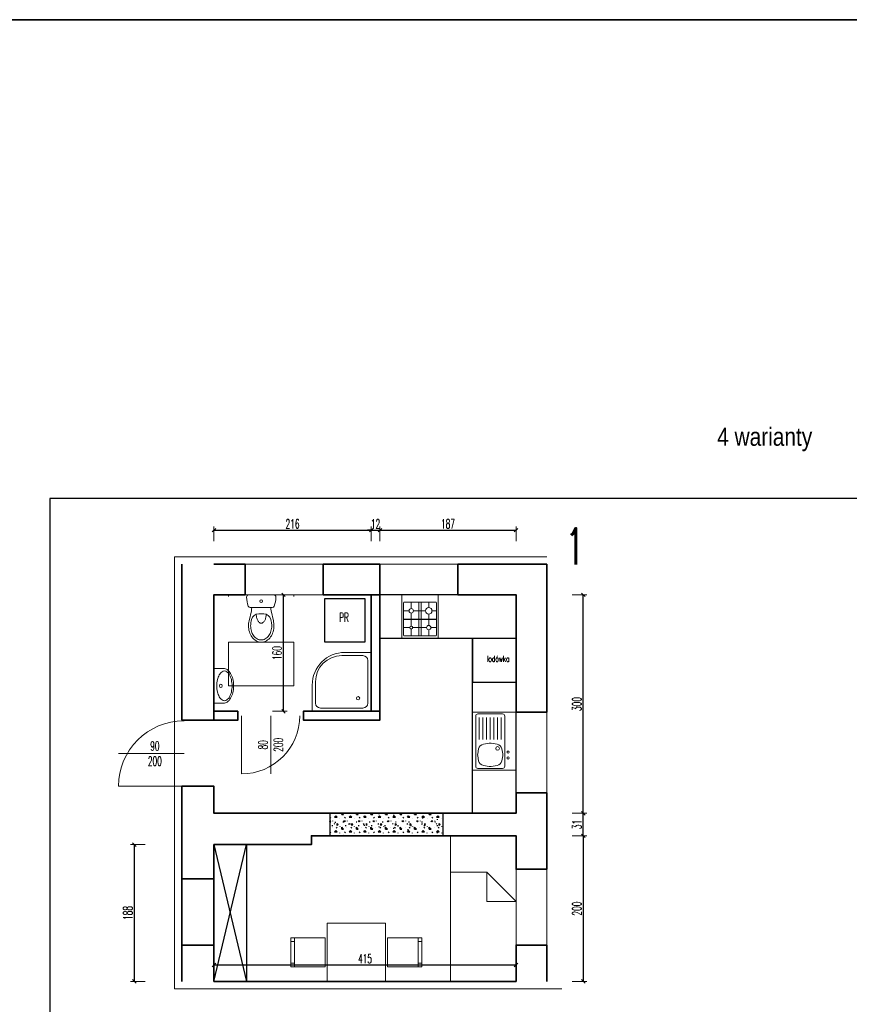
# Model space of a CAD drawing. Extents: x 33706 to 249013, y -74890 to 17912.
# Tile 14 of 175: x 59983 to 61123, y -9264 to -7912. Entities that reach past the tile are written whole.
import ezdxf
from ezdxf.lldxf.tags import DXFTag

# ---------------------------------------------------------------- set-up
doc = ezdxf.new("R2010")
doc.units = 0
doc.header["$MEASUREMENT"] = 0
for name, color, linetype, lineweight in [('_konstrukcja', 96, 'Continuous', 20), ('_stolarka', 1, 'Continuous', 13), ('_zmiany', 12, 'Continuous', 20), ('A-ARM', 1, 'Continuous', 15), ('A-MEB', 150, 'Continuous', 15), ('ściany', 1, 'Continuous', 30)]:
    doc.layers.add(name, color=color, linetype=linetype, lineweight=lineweight)
doc.layers.add('_wyposażenie', color=142, linetype='Continuous')
doc.styles.add('Arial narrow', font='ARIALN.TTF')
doc.styles.add('SIMPLEX', font='SIMPLEX.shx', dxfattribs={"width": 0.6})
tags = doc.linetypes.add('HIDDEN', pattern=[0.375, 0.25, -0.125]).pattern_tags.tags
tags[6:7] = [DXFTag(74, 4), DXFTag(75, 0), DXFTag(340, '0'), DXFTag(46, 1.0), DXFTag(50, 0.0), DXFTag(44, 0.0), DXFTag(45, 0.0)]
tags[4:5] = [DXFTag(74, 4), DXFTag(75, 0), DXFTag(340, '0'), DXFTag(46, 1.0), DXFTag(50, 0.0), DXFTag(44, 0.0), DXFTag(45, 0.0)]
doc.dimstyles.new('1-50 cm', dxfattribs={"dimscale": 0.5, "dimtxt": 25, "dimasz": 10, "dimexe": 10, "dimexo": 25, "dimgap": 5, "dimtad": 1, "dimdec": 0, "dimdsep": 46, "dimtxsty": 'SIMPLEX', "dimblk": 'OBLIQUE', "dimcen": 0, "dimadec": 1, "dimazin": 0, "dimtfac": 0.028571, "dimtdec": 1, "dimtix": 1, "dimtmove": 1, "dimatfit": 2, "dimldrblk": 'DOT', "dimfxl": 30, "dimfxlon": 1, "dimtolj": 1, "dimlwe": -1, "dimarcsym": 0})

# ---------------------------------------------------------------- blocks, each defined once
blk = doc.blocks.new('wc')
at = {"layer": 'A-ARM', "color": 0}
for p, q in [((-16.7, 35.7), (-13.5, 21.9)), ((-13.8, 36.4), (-13.2, 33.7)), ((13.8, 36.4), (13.2, 33.7)), ((16.7, 35.7), (13.5, 21.9)), ((-15, 17.5), (15, 17.5)), ((3.4, 26), (-3.4, 26)), ((17.1, 0), (-17.1, 0))]:
    blk.add_line(p, q, dxfattribs=at)
at = {"layer": 'A-ARM', "color": 0, "linetype": 'HIDDEN', "lineweight": 13, "ltscale": 50}
blk.add_lwpolyline([(45, 65), (45, 125), (-45, 125), (-45, 65)], close=True, dxfattribs=at)
at = {"layer": 'A-ARM', "color": 0}
for points in [[(17.5, 42.5, 0.072039), (16.3, 50.8, 0.083339), (12.9, 57.8, 0.106661), (7.1, 63.1, 0.132138), (0, 65, 0.132138), (-7.1, 63.1, 0.106661), (-12.9, 57.8, 0.083339), (-16.3, 50.8, 0.072039), (-17.5, 42.5, 0.05824), (-16.7, 35.7, 0.083339)], [(14.5, 42.5, 0.072039), (13.4, 50, 0.083339), (10.5, 56, 0.106661), (5.6, 60.5, 0.132138), (0, 62, 0.132138), (-5.6, 60.5, 0.106661), (-10.5, 56, 0.083339), (-13.4, 50, 0.072039), (-14.5, 42.5, 0.05824), (-13.8, 36.4, 0.05824)], [(13.8, 36.4, 0.05824), (14.5, 42.5, 0.05824)], [(16.7, 35.7, 0.05824), (17.5, 42.5, 0.072039)], [(6.8, 26.6, 0.047502), (6.3, 31.2, 0.067446), (4.8, 35.2, 0.105232), (2.3, 38.2, 0.168531), (0, 39, 0.168531), (-2.3, 38.2, 0.105232), (-4.8, 35.2, 0.067446), (-6.3, 31.2, 0.047502), (-6.8, 26.6, 0.053598)]]:
    blk.add_lwpolyline(points, format="xyb", dxfattribs=at)
at = {"layer": 'A-ARM', "color": 0, "linetype": 'HIDDEN', "lineweight": 13, "ltscale": 50}
for points in [[(-45, 0), (-45, 2.5)], [(-42.5, 0), (-45, 0)], [(45, 0), (42.5, 0)], [(45, 0), (45, 2.5)]]:
    blk.add_lwpolyline(points, dxfattribs=at)
at = {"layer": 'A-ARM', "color": 0}
blk.add_circle((0, 8.8), 1.96, dxfattribs=at)
for centre, radius, start, end in [((-3.4, 36), 10, 193.0047, 270), ((3.4, 36), 10, 270, 346.9953), ((16.9, 2.7), 37, 159.6583, 179.4624), ((-15, 14.5), 3, 90, 159.6583), ((-33, 17.4), 20, 0.3283, 13.0047), ((33, 17.4), 20, 166.9953, 179.6717), ((15, 14.5), 3, 20.3417, 90), ((-16.9, 2.7), 37, 0.5376, 20.3417), ((-17.1, 3), 3, 179.4624, 270), ((17.1, 3), 3, 270, 0.5376)]:
    blk.add_arc(centre, radius, start, end, dxfattribs=at)
blk = doc.blocks.new('_arm_umywalka')
at = {"layer": 'A-ARM', "color": 0}
for p, q in [((-20, 13.5), (-20, 0)), ((20, 0), (20, 13.5)), ((-20, 0), (20, 0))]:
    blk.add_line(p, q, dxfattribs=at)
blk.add_lwpolyline([(20, 13.5, 0.138474), (18.6, 18.4, 0.107069), (14.1, 23, 0.080452), (8, 25.9, 0.068264), (0, 27, 0.068264), (-8, 25.9, 0.080452), (-14.1, 23, 0.107069), (-18.6, 18.4, 0.138474), (-20, 13.5, 0.138474)], format="xyb", dxfattribs=at)
blk.add_lwpolyline([(-17, 14.5, 0.138474), (-16.1, 11.2, 0.107069), (-12.5, 7.4, 0.080452), (-7.1, 5, 0.068264), (0, 4, 0.068264), (7.1, 5, 0.080452), (12.5, 7.4, 0.107069), (16.1, 11.2, 0.138474), (17, 14.5, 0.138474), (16.1, 17.8, 0.107069), (12.5, 21.6, 0.080452), (7.1, 24, 0.068264), (0, 25, 0.068264), (-7.1, 24, 0.080452), (-12.5, 21.6, 0.107069), (-16.1, 17.8, 0.138474)], format="xyb", close=True, dxfattribs=at)
blk.add_circle((0, 9.5), 2, dxfattribs=at)
blk = doc.blocks.new('dr100_uniwersalne')
at = {"layer": '_stolarka', "color": 0, "linetype": 'ByBlock', "ltscale": 50}
blk.add_line((50, 0), (50, 100), dxfattribs=at)
blk.add_lwpolyline([(0, 0), (0, 100)], dxfattribs=at)
blk.add_arc((0, 0), 100, 0, 90, dxfattribs=at)
blk = doc.blocks.new('_OBLIQUE')
at = {"color": 0, "linetype": 'ByBlock', "lineweight": -2}
for p, q in [((-0.5, -0.5), (0.5, 0.5)), ((0, 0), (0, 0))]:
    blk.add_line(p, q, dxfattribs=at)
blk = doc.blocks.new('*D10021')
at = {"layer": 'A-ARM', "color": 0, "ltscale": 50}
for p, q in [((60250.1, -8628.1), (60250.1, -8608.1)), ((60466.1, -8628.1), (60466.1, -8608.1))]:
    blk.add_line(p, q, dxfattribs=at)
at = {"layer": 'A-ARM', "color": 0, "lineweight": -2, "ltscale": 50}
blk.add_line((60250.1, -8613.1), (60466.1, -8613.1), dxfattribs=at)
at = {"layer": 'DEFPOINTS', "color": 0, "lineweight": 35, "ltscale": 50}
for p in [(60466.1, -8613.1), (60250.1, -8701.9), (60466.1, -8701.9)]:
    blk.add_point(p, dxfattribs=at)
at = {"layer": 'A-ARM', "color": 0, "lineweight": -2, "ltscale": 50, "xscale": 5, "yscale": 5, "zscale": 5, "rotation": 180}
blk.add_blockref('_OBLIQUE', (60250.1, -8613.1), dxfattribs=at)
at = {"layer": 'A-ARM', "color": 0, "lineweight": -2, "ltscale": 50, "xscale": 5, "yscale": 5, "zscale": 5}
blk.add_blockref('_OBLIQUE', (60466.1, -8613.1), dxfattribs=at)
at = {"layer": 'A-ARM', "color": 0, "lineweight": 25, "ltscale": 50, "insert": (60358.1, -8604.4), "char_height": 12.5, "attachment_point": 5, "style": 'SIMPLEX'}
blk.add_mtext('\\A1;216', dxfattribs=at)
blk = doc.blocks.new('_Dot')
at = {"color": 0, "lineweight": -2}
blk.add_line((-0.5, 0), (-1, 0), dxfattribs=at)
at = {"color": 0, "const_width": 0.5}
blk.add_lwpolyline([(-0.25, 0, 1), (0.25, 0, 1)], format="xyb", close=True, dxfattribs=at)
blk = doc.blocks.new('*D10022')
at = {"layer": 'A-ARM', "color": 0, "ltscale": 50}
for p, q in [((60330.7, -8701.9), (60350.7, -8701.9)), ((60330.7, -8861.9), (60350.7, -8861.9))]:
    blk.add_line(p, q, dxfattribs=at)
at = {"layer": 'A-ARM', "color": 0, "lineweight": -2, "ltscale": 50}
blk.add_line((60345.7, -8861.9), (60345.7, -8701.9), dxfattribs=at)
at = {"layer": 'DEFPOINTS', "color": 0, "lineweight": 35, "ltscale": 50}
for p in [(60270.1, -8701.9), (60345.7, -8701.9), (60250.1, -8861.9)]:
    blk.add_point(p, dxfattribs=at)
at = {"layer": 'A-ARM', "color": 0, "lineweight": -2, "ltscale": 50, "xscale": 5, "yscale": 5, "zscale": 5}
for p, rotation in [((60345.7, -8701.9), 90), ((60345.7, -8861.9), 270)]:
    blk.add_blockref('_OBLIQUE', p, dxfattribs=dict(at, rotation=rotation))
at = {"layer": 'A-ARM', "color": 0, "lineweight": 25, "ltscale": 50, "insert": (60336.9, -8781.9), "char_height": 12.5, "attachment_point": 5, "rotation": 90, "style": 'SIMPLEX'}
blk.add_mtext('\\A1;160', dxfattribs=at)
blk = doc.blocks.new('_arm_brodzik owal 90')
at = {"layer": 'A-ARM', "color": 0}
for p, q in [((-45, 85), (-12.5, 85)), ((-40, 90), (0, 90)), ((-5, 77.5), (-5, 12.5)), ((0, 90), (0, 0)), ((-90, 0), (-90, 40)), ((-85, 12.5), (-85, 45)), ((0, 0), (-90, 0)), ((-12.5, 5), (-77.5, 5))]:
    blk.add_line(p, q, dxfattribs=at)
blk.add_circle((-20, 20), 2.5, dxfattribs=at)
for centre, radius, start, end in [((-40, 40), 50, 90, 180), ((-45, 45), 40, 90, 180), ((-12.5, 77.5), 7.5, 0, 90), ((-77.5, 12.5), 7.5, 180, 270), ((-12.5, 12.5), 7.5, 270, 0)]:
    blk.add_arc(centre, radius, start, end, dxfattribs=at)
blk = doc.blocks.new('*D10024')
at = {"layer": 'A-ARM', "color": 0, "lineweight": -2, "ltscale": 50}
for p, q in [((60466.1, -8613.1), (60461.1, -8613.1)), ((60466.1, -8613.1), (60478.1, -8613.1)), ((60478.1, -8613.1), (60483.1, -8613.1))]:
    blk.add_line(p, q, dxfattribs=at)
at = {"layer": 'A-ARM', "color": 0, "ltscale": 50}
for p, q in [((60466.1, -8628.1), (60466.1, -8608.1)), ((60478.1, -8628.1), (60478.1, -8608.1))]:
    blk.add_line(p, q, dxfattribs=at)
at = {"layer": 'DEFPOINTS', "color": 0, "lineweight": 35, "ltscale": 50}
for p in [(60478.1, -8613.1), (60466.1, -8701.9), (60478.1, -8701.9)]:
    blk.add_point(p, dxfattribs=at)
at = {"layer": 'A-ARM', "color": 0, "lineweight": -2, "ltscale": 50, "xscale": 5, "yscale": 5, "zscale": 5}
blk.add_blockref('_OBLIQUE', (60466.1, -8613.1), dxfattribs=at)
at = {"layer": 'A-ARM', "color": 0, "lineweight": -2, "ltscale": 50, "xscale": 5, "yscale": 5, "zscale": 5, "rotation": 180}
blk.add_blockref('_OBLIQUE', (60478.1, -8613.1), dxfattribs=at)
at = {"layer": 'A-ARM', "color": 0, "lineweight": 25, "ltscale": 50, "insert": (60472.1, -8604.4), "char_height": 12.5, "attachment_point": 5, "style": 'SIMPLEX'}
blk.add_mtext('\\A1;12', dxfattribs=at)
blk = doc.blocks.new('*D10025')
at = {"layer": 'A-ARM', "color": 0, "ltscale": 50}
for p, q in [((60478.1, -8628.1), (60478.1, -8608.1)), ((60665.1, -8628.1), (60665.1, -8608.1))]:
    blk.add_line(p, q, dxfattribs=at)
at = {"layer": 'A-ARM', "color": 0, "lineweight": -2, "ltscale": 50}
blk.add_line((60478.1, -8613.1), (60665.1, -8613.1), dxfattribs=at)
at = {"layer": 'DEFPOINTS', "color": 0, "lineweight": 35, "ltscale": 50}
for p in [(60665.1, -8613.1), (60478.1, -8701.9), (60665.1, -8701.9)]:
    blk.add_point(p, dxfattribs=at)
at = {"layer": 'A-ARM', "color": 0, "lineweight": -2, "ltscale": 50, "xscale": 5, "yscale": 5, "zscale": 5, "rotation": 180}
blk.add_blockref('_OBLIQUE', (60478.1, -8613.1), dxfattribs=at)
at = {"layer": 'A-ARM', "color": 0, "lineweight": -2, "ltscale": 50, "xscale": 5, "yscale": 5, "zscale": 5}
blk.add_blockref('_OBLIQUE', (60665.1, -8613.1), dxfattribs=at)
at = {"layer": 'A-ARM', "color": 0, "lineweight": 25, "ltscale": 50, "insert": (60571.6, -8604.4), "char_height": 12.5, "attachment_point": 5, "style": 'SIMPLEX'}
blk.add_mtext('\\A1;187', dxfattribs=at)
blk = doc.blocks.new('*D10026')
at = {"layer": 'A-ARM', "color": 0, "ltscale": 50}
for p, q in [((60155.7, -9044.9), (60135.7, -9044.9)), ((60155.7, -9232.9), (60135.7, -9232.9))]:
    blk.add_line(p, q, dxfattribs=at)
at = {"layer": 'A-ARM', "color": 0, "lineweight": -2, "ltscale": 50}
blk.add_line((60140.7, -9044.9), (60140.7, -9232.9), dxfattribs=at)
at = {"layer": 'DEFPOINTS', "color": 0, "lineweight": 35, "ltscale": 50}
for p in [(60250.1, -9044.9), (60140.7, -9232.9), (60250.1, -9232.9)]:
    blk.add_point(p, dxfattribs=at)
at = {"layer": 'A-ARM', "color": 0, "lineweight": -2, "ltscale": 50, "xscale": 5, "yscale": 5, "zscale": 5}
for p, rotation in [((60140.7, -9044.9), 90), ((60140.7, -9232.9), 270)]:
    blk.add_blockref('_OBLIQUE', p, dxfattribs=dict(at, rotation=rotation))
at = {"layer": 'A-ARM', "color": 0, "lineweight": 25, "ltscale": 50, "insert": (60132, -9138.9), "char_height": 12.5, "attachment_point": 5, "rotation": 90, "style": 'SIMPLEX'}
blk.add_mtext('\\A1;188', dxfattribs=at)
blk = doc.blocks.new('*D10027')
at = {"layer": 'A-ARM', "color": 0, "ltscale": 50}
for p, q in [((60250.1, -9220.4), (60250.1, -9205.3)), ((60665.1, -9220.4), (60665.1, -9205.3))]:
    blk.add_line(p, q, dxfattribs=at)
at = {"layer": 'A-ARM', "color": 0, "lineweight": -2, "ltscale": 50}
blk.add_line((60250.1, -9210.3), (60665.1, -9210.3), dxfattribs=at)
at = {"layer": 'DEFPOINTS', "color": 0, "lineweight": 35, "ltscale": 50}
for p in [(60665.1, -9210.3), (60250.1, -9232.9), (60665.1, -9232.9)]:
    blk.add_point(p, dxfattribs=at)
at = {"layer": 'A-ARM', "color": 0, "lineweight": -2, "ltscale": 50, "xscale": 5, "yscale": 5, "zscale": 5, "rotation": 180}
blk.add_blockref('_OBLIQUE', (60250.1, -9210.3), dxfattribs=at)
at = {"layer": 'A-ARM', "color": 0, "lineweight": -2, "ltscale": 50, "xscale": 5, "yscale": 5, "zscale": 5}
blk.add_blockref('_OBLIQUE', (60665.1, -9210.3), dxfattribs=at)
at = {"layer": 'A-ARM', "color": 0, "lineweight": 25, "ltscale": 50, "insert": (60457.6, -9201.6), "char_height": 12.5, "attachment_point": 5, "style": 'SIMPLEX'}
blk.add_mtext('\\A1;415', dxfattribs=at)
blk = doc.blocks.new('*D10028')
at = {"layer": 'A-ARM', "color": 0, "ltscale": 50}
for p, q in [((60742.2, -9032.9), (60762.2, -9032.9)), ((60742.2, -9232.9), (60762.2, -9232.9))]:
    blk.add_line(p, q, dxfattribs=at)
at = {"layer": 'A-ARM', "color": 0, "lineweight": -2, "ltscale": 50}
blk.add_line((60757.2, -9032.9), (60757.2, -9232.9), dxfattribs=at)
at = {"layer": 'DEFPOINTS', "color": 0, "lineweight": 35, "ltscale": 50}
for p in [(60665.1, -9032.9), (60665.1, -9232.9), (60757.2, -9232.9)]:
    blk.add_point(p, dxfattribs=at)
at = {"layer": 'A-ARM', "color": 0, "lineweight": -2, "ltscale": 50, "xscale": 5, "yscale": 5, "zscale": 5}
for p, rotation in [((60757.2, -9032.9), 90), ((60757.2, -9232.9), 270)]:
    blk.add_blockref('_OBLIQUE', p, dxfattribs=dict(at, rotation=rotation))
at = {"layer": 'A-ARM', "color": 0, "lineweight": 25, "ltscale": 50, "insert": (60748.5, -9132.9), "char_height": 12.5, "attachment_point": 5, "rotation": 90, "style": 'SIMPLEX'}
blk.add_mtext('\\A1;200', dxfattribs=at)
blk = doc.blocks.new('*D10029')
at = {"layer": 'A-ARM', "color": 0, "ltscale": 50}
for p, q in [((60742.2, -9001.9), (60762.2, -9001.9)), ((60742.2, -9032.9), (60762.2, -9032.9))]:
    blk.add_line(p, q, dxfattribs=at)
at = {"layer": 'A-ARM', "color": 0, "lineweight": -2, "ltscale": 50}
blk.add_line((60757.2, -9032.9), (60757.2, -9001.9), dxfattribs=at)
at = {"layer": 'DEFPOINTS', "color": 0, "lineweight": 35, "ltscale": 50}
for p in [(60665.1, -9001.9), (60757.2, -9001.9), (60665.1, -9032.9)]:
    blk.add_point(p, dxfattribs=at)
at = {"layer": 'A-ARM', "color": 0, "lineweight": -2, "ltscale": 50, "xscale": 5, "yscale": 5, "zscale": 5}
for p, rotation in [((60757.2, -9001.9), 90), ((60757.2, -9032.9), 270)]:
    blk.add_blockref('_OBLIQUE', p, dxfattribs=dict(at, rotation=rotation))
at = {"layer": 'A-ARM', "color": 0, "lineweight": 25, "ltscale": 50, "insert": (60748.5, -9017.4), "char_height": 12.5, "attachment_point": 5, "rotation": 90, "style": 'SIMPLEX'}
blk.add_mtext('\\A1;31', dxfattribs=at)
blk = doc.blocks.new('*D10030')
at = {"layer": 'A-ARM', "color": 0, "ltscale": 50}
for p, q in [((60742.2, -8701.9), (60762.2, -8701.9)), ((60742.2, -9001.9), (60762.2, -9001.9))]:
    blk.add_line(p, q, dxfattribs=at)
at = {"layer": 'A-ARM', "color": 0, "lineweight": -2, "ltscale": 50}
blk.add_line((60757.2, -9001.9), (60757.2, -8701.9), dxfattribs=at)
at = {"layer": 'DEFPOINTS', "color": 0, "lineweight": 35, "ltscale": 50}
for p in [(60665.1, -8701.9), (60757.2, -8701.9), (60665.1, -9001.9)]:
    blk.add_point(p, dxfattribs=at)
at = {"layer": 'A-ARM', "color": 0, "lineweight": -2, "ltscale": 50, "xscale": 5, "yscale": 5, "zscale": 5}
for p, rotation in [((60757.2, -8701.9), 90), ((60757.2, -9001.9), 270)]:
    blk.add_blockref('_OBLIQUE', p, dxfattribs=dict(at, rotation=rotation))
at = {"layer": 'A-ARM', "color": 0, "lineweight": 25, "ltscale": 50, "insert": (60748.5, -8851.9), "char_height": 12.5, "attachment_point": 5, "rotation": 90, "style": 'SIMPLEX'}
blk.add_mtext('\\A1;300', dxfattribs=at)
blk = doc.blocks.new('_arm_kuchenka')
at = {"layer": 'A-ARM'}
for p, q in [((0, 60), (50, 60)), ((0, 0), (0, 60)), ((2.5, 11), (2.5, 55.5)), ((3.5, 56.5), (46.5, 56.5)), ((13, 47), (13, 56.5)), ((23.5, 10), (23.5, 56.5)), ((26.5, 56.5), (26.5, 10)), ((37, 56.5), (37, 48)), ((47.5, 55.5), (47.5, 11)), ((50, 60), (50, 5)), ((2.5, 45), (11, 45)), ((13, 25), (13, 43)), ((15, 45), (34, 45)), ((37, 42), (37, 26.5)), ((40, 45), (47.5, 45)), ((47.5, 34), (2.5, 34)), ((2.5, 33.5), (47.5, 33.5)), ((10, 22), (2.5, 22)), ((13, 10), (13, 19)), ((32.5, 22), (16, 22)), ((37, 17.5), (37, 10)), ((47.5, 22), (41.5, 22)), ((50, 0), (0, 0)), ((46.5, 10), (3.5, 10)), ((50, 5), (50, 0)), ((50, 5), (50, 5))]:
    blk.add_line(p, q, dxfattribs=at)
for centre, radius in [((13, 45), 2), ((37, 45), 3), ((13, 22), 3), ((37, 22), 4.5)]:
    blk.add_circle(centre, radius, dxfattribs=at)
for centre, start, end in [((3.5, 55.5), 90, 180), ((46.5, 55.5), 0, 90), ((3.5, 11), 180, 270), ((46.5, 11), 270, 0)]:
    blk.add_arc(centre, 1, start, end, dxfattribs=at)
blk = doc.blocks.new('_meb_łóżko 90')
at = {"layer": 'A-MEB'}
blk.add_lwpolyline([(0, 0), (90, 0), (90, 200), (0, 200)], close=True, dxfattribs=at)
for points in [[(0, 110), (40, 150)], [(0, 110), (40, 110), (40, 150)], [(40, 150), (90, 150)]]:
    blk.add_lwpolyline(points, dxfattribs=at)
blk = doc.blocks.new('Z$W@#11504')
at = {"layer": '_wyposażenie', "color": 0, "linetype": 'Continuous', "lineweight": 13}
for p, q in [((80, 80), (0, 80)), ((0, 80), (0, 0)), ((80, 0), (80, 80)), ((-3, 60), (-50, 60)), ((-50, 60), (-50, 20)), ((-45, 55), (-50, 55)), ((-45, 20), (-45, 60)), ((-3, 20), (-3, 60)), ((83, 60), (83, 20)), ((130, 60), (83, 60)), ((125, 60), (125, 20)), ((125, 55), (130, 55)), ((130, 20), (130, 60)), ((-45, 25), (-50, 25)), ((-50, 20), (-3, 20)), ((83, 20), (130, 20)), ((125, 25), (130, 25)), ((0, 0), (80, 0))]:
    blk.add_line(p, q, dxfattribs=at)
blk = doc.blocks.new('_arm_zlewozmywak 1-kom')
at = {"layer": 'A-ARM'}
for p, q in [((80, 60), (0, 60)), ((0, 60), (0, 0)), ((80, 0), (80, 60)), ((2.5, 41.5), (2.5, 7.5)), ((74.5, 44.5), (5.5, 44.5)), ((19.8, 41.7), (13, 40.5)), ((29.5, 40.5), (22.7, 41.7)), ((77.5, 41.5), (77.5, 7.5)), ((6.6, 34), (5.2, 25.8)), ((37.3, 25.8), (35.9, 34)), ((36.2, 32.6), (36.2, 32.6)), ((72.5, 39.5), (42.5, 39.5)), ((72.5, 34.5), (42.5, 34.5)), ((72.5, 29.5), (42.5, 29.5)), ((5.2, 23.2), (6.6, 15)), ((35.9, 15), (37.3, 23.2)), ((72.5, 24.5), (42.5, 24.5)), ((42.5, 19.5), (72.5, 19.5)), ((42.5, 14.5), (72.5, 14.5)), ((0, 0), (80, 0)), ((74.5, 4.5), (5.5, 4.5)), ((13, 8.5), (19.8, 7.3)), ((22.7, 7.3), (29.5, 8.5)), ((42.5, 9.5), (72.5, 9.5))]:
    blk.add_line(p, q, dxfattribs=at)
for centre, radius in [((17, 49), 1.5), ((25, 49), 1.5), ((30, 34.5), 2.5)]:
    blk.add_circle(centre, radius, dxfattribs=at)
for centre, radius, start, end in [((5.5, 41.5), 3, 90, 180), ((21.2, 33.9), 8, 79.6952, 100.3048), ((74.5, 41.5), 3, 0, 90), ((14.5, 32.6), 8, 100.3048, 170.5377), ((28, 32.6), 8, 9.4623, 79.6952), ((28.3, 31.2), 8, 9.4601, 9.4623), ((13.1, 24.5), 8, 170.5377, 189.4623), ((14.5, 16.4), 8, 189.4623, 259.6952), ((28, 16.4), 8, 280.3048, 350.5377), ((29.4, 24.5), 8, 350.5377, 9.4623), ((5.5, 7.5), 3, 180, 270), ((21.2, 15.1), 8, 259.6952, 280.3048), ((74.5, 7.5), 3, 270, 0)]:
    blk.add_arc(centre, radius, start, end, dxfattribs=at)

msp = doc.modelspace()

# ---------------------------------------------------------------- hatches: boundary and pattern name
at = {"layer": 'A-ARM', "lineweight": 25, "ltscale": 50}
h = msp.add_hatch(dxfattribs=at)
h.set_pattern_fill('CONCRE', color=256, scale=20, style=0)
h.set_pattern_definition([(0, (37905.78, -23643.653), (20, 20), [2.5, -17.5]), (90, (37905.78, -23643.653), (-20, 20), [2.5, -17.5]), (135, (37908.28, -23643.653), (-20, 0), [3.535534, -24.748738]), (0, (37908.28, -23632.403), (20, 20), [2.5, -17.5]), (45, (37909.53, -23633.653), (0, 20), [1.767766, -26.516504]), (135, (37909.53, -23633.653), (-20, 0), [1.767766, -26.516504]), (0, (37915.78, -23627.403), (20, 20), [3.535534, -16.464466]), (45, (37915.78, -23627.403), (0, 20), [2.5, -25.784272]), (135, (37919.315, -23627.403), (-20, 0), [2.5, -25.784272]), (90, (37919.53, -23638.653), (-20, 20), [2.5, -17.5]), (45, (37919.53, -23638.653), (0, 20), [1.767766, -26.516504]), (135, (37920.78, -23637.403), (-20, 0), [1.767766, -26.516504]), (0, (37908.28, -23638.653), (20, 20), [1.25, -16.75]), (0, (37923.28, -23633.653), (20, 20), [1.25, -16.75]), (90, (37917.03, -23631.153), (-20, 20), [1.25, -16.75]), (135, (37919.53, -23642.403), (-20, 0), [1.767766, -26.516504]), (135, (37910.78, -23628.653), (-20, 0), [1.767766, -26.516504]), (45, (37915.155, -23637.09), (0, 20), [1.767766, -26.516504]), (90, (37912.655, -23641.153), (-20, 20), [0.3125, -19.6875]), (90, (37913.592, -23632.715), (-20, 20), [0.3125, -19.6875]), (90, (37922.967, -23629.278), (-20, 20), [0.3125, -19.6875]), (90, (37923.28, -23639.903), (-20, 20), [0.3125, -19.6875])])
h.paths.add_polyline_path([(60409.1, -9032.9), (60409.1, -9001.9), (60565.1, -9001.9), (60565.1, -9032.9)])

# ---------------------------------------------------------------- linework, layer by layer
at = {"layer": '_konstrukcja', "color": 2, "lineweight": 35, "ltscale": 50}
msp.add_line((55807.7, -7912), (64324.8, -7912), dxfattribs=at)
at = {"layer": '_konstrukcja', "linetype": 'HIDDEN', "lineweight": 18, "ltscale": 100}
msp.add_lwpolyline([(60727.8, -9242.9), (60196.1, -9242.9), (60196.1, -8649.9), (60707.1, -8649.9)], dxfattribs=at)
at = {"layer": '_konstrukcja', "lineweight": 35, "ltscale": 50}
for points in [[(60206.1, -8873.9), (60206.1, -8659.9)], [(60250.1, -8659.9), (60293.1, -8659.9)], [(60293.1, -8701.9), (60293.1, -8659.9)], [(60400.1, -8701.9), (60400.1, -8659.9)], [(60400.1, -8659.9), (60478.1, -8659.9)], [(60478.1, -8701.9), (60478.1, -8659.9)], [(60585.1, -8701.9), (60585.1, -8659.9)], [(60585.1, -8659.9), (60665.1, -8659.9), (60707.1, -8659.9), (60707.1, -8862.9)], [(60293.1, -8701.9), (60250.1, -8701.9), (60250.1, -8873.9), (60206.1, -8873.9)], [(60478.1, -8701.9), (60400.1, -8701.9)], [(60665.1, -8862.9), (60707.1, -8862.9), (60665.1, -8862.9), (60665.1, -8701.9), (60585.1, -8701.9)], [(60206.1, -9091.9), (60206.1, -8964.9)], [(60206.1, -8964.9), (60250.1, -8964.9), (60250.1, -9001.9), (60665.1, -9001.9), (60665.1, -8973.9), (60707.1, -8973.9), (60665.1, -8973.9)], [(60707.1, -8973.9), (60707.1, -9078.9)], [(60665.1, -9078.9), (60707.1, -9078.9), (60665.1, -9078.9), (60665.1, -9032.9), (60384.1, -9032.9), (60384.1, -9044.9), (60250.1, -9044.9), (60250.1, -9091.9), (60206.1, -9091.9)], [(60250.1, -9182.9), (60206.1, -9182.9)], [(60206.1, -9182.9), (60206.1, -9232.9)], [(60250.1, -9182.9), (60250.1, -9232.9), (60665.1, -9232.9), (60665.1, -9182.9), (60707.1, -9182.9), (60665.1, -9182.9)], [(60707.1, -9182.9), (60707.1, -9232.9)]]:
    msp.add_lwpolyline(points, dxfattribs=at)
at = {"layer": '_konstrukcja', "lineweight": 18, "ltscale": 50}
for points in [[(60293.1, -8659.9), (60400.1, -8659.9), (60400.1, -8701.9), (60293.1, -8701.9)], [(60478.1, -8659.9), (60585.1, -8659.9), (60585.1, -8701.9), (60478.1, -8701.9)], [(60665.1, -8862.9), (60707.1, -8862.9), (60707.1, -8973.9), (60665.1, -8973.9)], [(60665.1, -9078.9), (60707.1, -9078.9), (60707.1, -9182.9), (60665.1, -9182.9)]]:
    msp.add_lwpolyline(points, close=True, dxfattribs=at)
at = {"layer": 'A-ARM', "lineweight": 25, "ltscale": 50}
for points in [[(62124.9, -10054.7), (62124.9, -8569.7), (60024.9, -8569.7), (60024.9, -10054.7)], [(60457.4, -8767), (60402.4, -8767), (60402.4, -8707), (60457.4, -8707)], [(60605.1, -8821.9), (60665.1, -8821.9), (60665.1, -8761.9), (60605.1, -8761.9)], [(60409.1, -9032.9), (60565.1, -9032.9), (60565.1, -9001.9), (60409.1, -9001.9)]]:
    msp.add_lwpolyline(points, close=True, dxfattribs=at)
at = {"layer": 'A-ARM', "lineweight": 35, "ltscale": 50}
for points in [[(60466.1, -8861.9), (60478.1, -8861.9), (60478.1, -8701.9), (60466.1, -8701.9)], [(60283.1, -8861.9), (60283.1, -8873.9), (60250.1, -8873.9), (60250.1, -8861.9)], [(60478.1, -8861.9), (60478.1, -8873.9), (60373.1, -8873.9), (60373.1, -8861.9)], [(60206.1, -9091.9), (60250.1, -9091.9), (60250.1, -9182.9), (60206.1, -9182.9)]]:
    msp.add_lwpolyline(points, close=True, dxfattribs=at)
at = {"layer": 'A-ARM', "lineweight": 25, "ltscale": 50}
for points in [[(60665.1, -9001.9), (60665.1, -8701.9), (60478.1, -8701.9)], [(60605.1, -9001.9), (60605.1, -8761.9), (60478.1, -8761.9)], [(60250.1, -9044.9), (60295.1, -9044.9), (60295.1, -9232.9), (60250.1, -9232.9), (60250.1, -9044.9), (60295.1, -9232.9), (60250.1, -9232.9), (60295.1, -9044.9)]]:
    msp.add_lwpolyline(points, dxfattribs=at)

# ---------------------------------------------------------------- block references
at = {"lineweight": 35, "ltscale": 100, "xscale": -1, "rotation": 180}
msp.add_blockref('_arm_kuchenka', (60508.1, -8701.9), dxfattribs=at)
at = {"layer": '_zmiany', "lineweight": 53, "rotation": 359.9999999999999}
msp.add_blockref('Z$W@#11504', (60405.7, -9232.9), dxfattribs=at)
at = {"layer": 'A-ARM', "rotation": 180}
msp.add_blockref('wc', (60315.1, -8701.9), dxfattribs=at)
at = {"layer": 'A-ARM', "lineweight": 25, "ltscale": 50, "xscale": 0.9, "yscale": 0.9, "zscale": 0.9}
msp.add_blockref('_arm_brodzik owal 90', (60466.1, -8861.9), dxfattribs=at)
at = {"layer": 'A-ARM'}
for name, p, xscale, rotation in [('_arm_umywalka', (60250.1, -8826.9), -1.2, 269.9999999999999), ('_arm_zlewozmywak 1-kom', (60605.1, -8942.9), -1, 270)]:
    msp.add_blockref(name, p, dxfattribs=dict(at, xscale=xscale, rotation=rotation))
at = {"layer": 'A-MEB', "xscale": -1}
msp.add_blockref('_meb_łóżko 90', (60665.1, -9232.9), dxfattribs=at)
at = {"layer": 'ściany', "color": 12, "lineweight": 35}
for p, xscale, yscale, zscale, rotation in [((60288.1, -8867.9), -0.7999999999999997, 0.8, 0.8, 180), ((60209.1, -8964.9), 0.9, 0.9, 0.9, 89.99999999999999)]:
    msp.add_blockref('dr100_uniwersalne', p, dxfattribs=dict(at, xscale=xscale, yscale=yscale, zscale=zscale, rotation=rotation))

# ---------------------------------------------------------------- texts
at = {"layer": 'A-ARM', "lineweight": 25, "ltscale": 50, "style": 'Arial narrow'}
msp.add_text('4 warianty', height=25, dxfattribs=at).set_placement((60941.2, -8497.2))
at = {"layer": 'A-ARM', "lineweight": 25, "ltscale": 50, "style": 'SIMPLEX', "width": 0.6}
for s, height, p in [('1', 50, (60733.1, -8660.4)), ('lodówka', 8, (60625.1, -8793.7))]:
    msp.add_text(s, height=height, dxfattribs=at).set_placement(p)
at = {"layer": 'A-ARM', "lineweight": 25, "ltscale": 50, "char_height": 12.5, "attachment_point": 5, "style": 'SIMPLEX'}
for s, insert in [('{\\A1;PR}', (60428.8, -8732.9)), ('{\\A1;90\\P200}', (60169.1, -8919.9))]:
    msp.add_mtext(s, dxfattribs=dict(at, insert=insert))
at = {"layer": 'A-ARM', "lineweight": 25, "ltscale": 50, "insert": (60328.1, -8907.9), "char_height": 12.5, "attachment_point": 5, "rotation": 90, "style": 'SIMPLEX'}
msp.add_mtext('{\\A1;80\\P200}', dxfattribs=at)

# ---------------------------------------------------------------- dimensions: what is measured, and where the dimension line sits
at = {"layer": 'A-ARM', "lineweight": 25, "ltscale": 50}
for base, p1, p2, picture, middle in [((60466.1, -8613.1), (60250.1, -8701.9), (60466.1, -8701.9), '*D10021', (60358.1, -8604.4)), ((60478.1, -8613.1), (60466.1, -8701.9), (60478.1, -8701.9), '*D10024', (60472.1, -8604.4)), ((60665.1, -8613.1), (60478.1, -8701.9), (60665.1, -8701.9), '*D10025', (60571.6, -8604.4)), ((60665.1, -9210.3), (60250.1, -9232.9), (60665.1, -9232.9), '*D10027', (60457.6, -9201.6))]:
    dim = msp.add_linear_dim(base=base, p1=p1, p2=p2, dimstyle='1-50 cm', dxfattribs=at)
    dim.commit()
    dim.dimension.update_dxf_attribs({"geometry": picture, "text_midpoint": middle})
for base, p1, p2, picture, middle in [((60345.7, -8701.9), (60250.1, -8861.9), (60270.1, -8701.9), '*D10022', (60336.9, -8781.9)), ((60757.2, -8701.9), (60665.1, -9001.9), (60665.1, -8701.9), '*D10030', (60748.5, -8851.9)), ((60757.2, -9001.9), (60665.1, -9032.9), (60665.1, -9001.9), '*D10029', (60748.5, -9017.4)), ((60757.2, -9232.9), (60665.1, -9032.9), (60665.1, -9232.9), '*D10028', (60748.5, -9132.9)), ((60140.7, -9232.9), (60250.1, -9044.9), (60250.1, -9232.9), '*D10026', (60132, -9138.9))]:
    dim = msp.add_linear_dim(base=base, p1=p1, p2=p2, angle=90, dimstyle='1-50 cm', dxfattribs=at)
    dim.commit()
    dim.dimension.update_dxf_attribs({"geometry": picture, "text_midpoint": middle})

doc.saveas('drawing.dxf')
